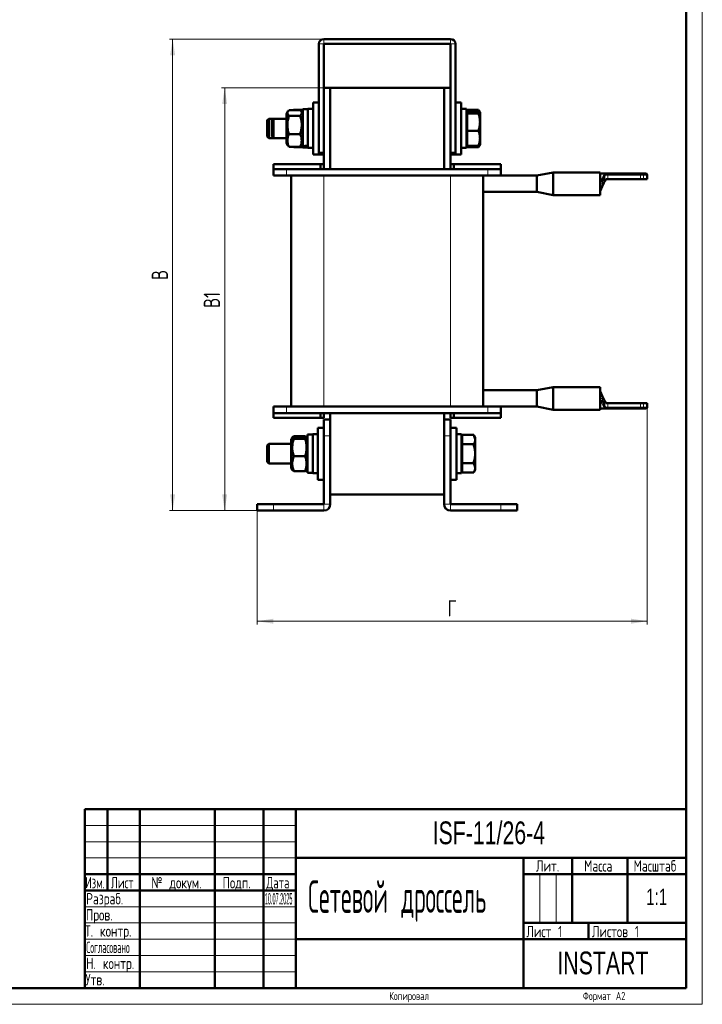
# Model space of a CAD drawing. Header units: millimetres. Extents: x 0 to 420, y 0 to 594.
# Tile 2 of 3: x 210 to 420, y 0 to 303. Entities that reach past the tile are written whole.
import ezdxf

# ---------------------------------------------------------------- set-up
doc = ezdxf.new("R2010")
doc.units = ezdxf.units.MM
doc.layers.add('ОСЕВЫЕ', color=7, linetype='Continuous')
doc.styles.add('SLDTEXTSTYLE0', font='TXT', dxfattribs={"width": 0.7, "bigfont": 'bigfont'})
doc.styles.add('SLDTEXTSTYLE1', font='TXT', dxfattribs={"width": 0.7})
doc.styles.add('SLDTEXTSTYLE2', font='TXT', dxfattribs={"width": 0.705079, "bigfont": 'bigfont'})
doc.styles.add('SLDTEXTSTYLE3', font='TXT', dxfattribs={"width": 0.648852, "bigfont": 'bigfont'})
doc.styles.add('SLDTEXTSTYLE4', font='TXT', dxfattribs={"width": 0.632021, "bigfont": 'bigfont'})
doc.styles.add('SLDTEXTSTYLE5', font='TXT', dxfattribs={"width": 0.625377, "bigfont": 'bigfont'})
doc.styles.add('SLDTEXTSTYLE6', font='TXT', dxfattribs={"width": 0.478802, "bigfont": 'bigfont'})
doc.styles.add('SLDTEXTSTYLE7', font='TXT', dxfattribs={"width": 0.290174})
doc.styles.add('SLDTEXTSTYLE8', font='TXT', dxfattribs={"width": 0.464618, "bigfont": 'bigfont'})
doc.dimstyles.new('SLDDIMSTYLE0', dxfattribs={"dimtxt": 5, "dimasz": 5, "dimexe": 0, "dimexo": 0.0625, "dimgap": 1.25, "dimtad": 2, "dimdec": 1, "dimrnd": 1e-09, "dimzin": 12, "dimdsep": 46, "dimtxsty": 'SLDTEXTSTYLE1', "dimsah": 1, "dimcen": 0.09, "dimadec": 0, "dimazin": 3, "dimtfac": 1, "dimtdec": 3, "dimtofl": 0, "dimtmove": 0, "dimatfit": 3, "dimfxl": 0, "dimfrac": 2, "dimtolj": 1, "dimtzin": 12, "dimarcsym": 0})

# ---------------------------------------------------------------- blocks, each defined once
blk = doc.blocks.new('_D_1')
at = {"color": 7, "linetype": 'Continuous', "lineweight": 0}
for p, q in [((303.55, 296.79), (256.06, 296.79)), ((257.06, 151.79), (257.06, 296.79)), ((283.05, 151.79), (256.06, 151.79))]:
    blk.add_line(p, q, dxfattribs=at)
at = {"color": 7, "linetype": 'Continuous', "lineweight": 18}
for points in [[(257.06, 296.79), (256.29, 291.79), (257.83, 291.79)], [(257.06, 151.79), (257.83, 156.79), (256.29, 156.79)]]:
    blk.add_solid(points, dxfattribs=at)
at = {"color": 7, "linetype": 'Continuous', "lineweight": 18, "insert": (250.62, 222.69), "char_height": 5, "attachment_point": 1, "rotation": 90, "style": 'SLDTEXTSTYLE0'}
blk.add_mtext('В', dxfattribs=at)
blk = doc.blocks.new('_D_2')
at = {"color": 7, "linetype": 'Continuous', "lineweight": 0}
for p, q in [((305.55, 281.79), (272.06, 281.79)), ((273.06, 151.79), (273.06, 281.79)), ((283.05, 151.79), (272.06, 151.79))]:
    blk.add_line(p, q, dxfattribs=at)
at = {"color": 7, "linetype": 'Continuous', "lineweight": 18}
for points in [[(273.06, 281.79), (272.29, 276.79), (273.83, 276.79)], [(273.06, 151.79), (273.83, 156.79), (272.29, 156.79)]]:
    blk.add_solid(points, dxfattribs=at)
at = {"color": 7, "linetype": 'Continuous', "lineweight": 18, "insert": (266.62, 214.12), "char_height": 5, "attachment_point": 1, "rotation": 90, "style": 'SLDTEXTSTYLE0'}
blk.add_mtext('В1', dxfattribs=at)
blk = doc.blocks.new('_D_3')
at = {"color": 7, "linetype": 'Continuous', "lineweight": 0}
for p, q in [((403.06, 183.63), (403.06, 116.79)), ((283.06, 151.78), (283.06, 116.79)), ((283.06, 117.79), (403.06, 117.79))]:
    blk.add_line(p, q, dxfattribs=at)
at = {"color": 7, "linetype": 'Continuous', "lineweight": 18}
for points in [[(283.06, 117.79), (288.06, 117.02), (288.06, 118.56)], [(403.06, 117.79), (398.06, 118.56), (398.06, 117.02)]]:
    blk.add_solid(points, dxfattribs=at)
at = {"color": 7, "linetype": 'Continuous', "lineweight": 18, "insert": (341.64, 124.24), "char_height": 5, "attachment_point": 1, "style": 'SLDTEXTSTYLE0'}
blk.add_mtext('Г', dxfattribs=at)

msp = doc.modelspace()

# ---------------------------------------------------------------- linework, layer by layer
at = {"color": 7, "linetype": 'Continuous', "lineweight": 50}
for p, q in [((415, 5), (415, 589)), ((303.56, 296.79), (342.56, 296.79)), ((302.06, 261.79), (302.06, 295.29)), ((303.56, 261.79), (303.56, 295.29)), ((303.56, 295.29), (342.56, 295.29)), ((342.56, 295.29), (342.56, 261.79)), ((344.06, 295.29), (344.06, 261.79)), ((303.56, 281.79), (305.56, 281.79)), ((303.56, 281.79), (303.56, 258.29)), ((305.56, 281.79), (305.56, 256.79)), ((305.56, 281.79), (340.56, 281.79)), ((340.56, 281.79), (340.56, 256.79)), ((340.56, 281.79), (342.56, 281.79)), ((342.56, 281.79), (342.56, 258.29)), ((302.06, 277.29), (300.26, 277.29)), ((300.26, 261.77), (300.26, 277.29)), ((345.86, 277.29), (344.06, 277.29)), ((345.86, 261.29), (345.86, 277.29)), ((292.51, 274.57), (292.06, 273.79)), ((292.06, 264.79), (292.06, 273.79)), ((296.33, 274.93), (292.8, 274.93)), ((296.33, 273.19), (292.8, 273.19)), ((294.25, 274.99), (294.22, 274.93)), ((294.3, 275.06), (294.25, 274.97)), ((294.25, 274.93), (294.3, 275.06)), ((297.06, 275.06), (294.3, 275.06)), ((297.06, 273.79), (296.63, 274.54)), ((298.66, 275.19), (297.06, 275.19)), ((297.06, 263.79), (297.06, 275.19)), ((300.26, 275.29), (298.66, 275.29)), ((298.66, 263.65), (298.66, 275.29)), ((347.46, 275.29), (345.86, 275.29)), ((347.46, 263.29), (347.46, 275.29)), ((349.66, 274.99), (347.46, 274.99)), ((347.61, 273.67), (347.46, 273.52)), ((351.16, 275.05), (347.61, 275.05)), ((347.61, 275.05), (347.61, 274.99)), ((351.16, 274.6), (347.61, 274.6)), ((347.61, 274.6), (347.61, 273.91)), ((351.16, 273.91), (347.61, 273.91)), ((347.61, 273.91), (347.61, 268.6)), ((349.83, 274.64), (349.66, 274.99)), ((349.93, 274.6), (349.89, 274.67)), ((351.34, 274.48), (351.16, 275.05)), ((351.16, 275.05), (351.27, 274.85)), ((351.61, 274.29), (351.28, 274.87)), ((351.61, 271.25), (351.61, 274.25)), ((286.61, 272.29), (286.11, 271.79)), ((286.11, 266.79), (286.11, 271.79)), ((288.11, 272.29), (286.61, 272.29)), ((286.61, 272.29), (286.61, 266.29)), ((288.11, 272.29), (287.61, 271.79)), ((287.61, 266.79), (287.61, 271.79)), ((292.06, 272.29), (288.11, 272.29)), ((288.11, 272.29), (288.11, 266.29)), ((351.61, 266.29), (351.61, 271.25)), ((286.11, 266.79), (286.61, 266.29)), ((287.61, 266.79), (288.11, 266.29)), ((296.33, 267.55), (292.8, 267.55)), ((351.16, 268.6), (347.61, 268.6)), ((347.61, 268.6), (347.61, 263.98)), ((286.61, 266.29), (288.11, 266.29)), ((288.11, 266.29), (292.06, 266.29)), ((292.06, 264.79), (292.51, 264.01)), ((292.58, 264.05), (292.8, 263.65)), ((296.33, 263.65), (292.8, 263.65)), ((294.22, 263.65), (294.25, 263.59)), ((294.3, 263.52), (294.25, 263.61)), ((297.06, 263.52), (294.3, 263.52)), ((296.33, 263.65), (296.62, 264.05)), ((296.63, 264.04), (297.06, 264.79)), ((297.06, 263.44), (297.06, 263.79)), ((297.06, 263.39), (297.06, 263.44)), ((297.06, 263.39), (298.66, 263.39)), ((298.66, 263.29), (298.66, 263.65)), ((347.46, 265.07), (347.61, 264.92)), ((349.66, 263.59), (347.46, 263.59)), ((351.16, 263.98), (347.61, 263.98)), ((347.61, 263.59), (347.61, 263.53)), ((351.16, 263.53), (347.61, 263.53)), ((349.66, 263.59), (349.8, 263.98)), ((349.83, 263.94), (349.66, 263.59)), ((349.89, 263.91), (349.93, 263.98)), ((351.28, 263.71), (351.61, 264.29)), ((351.61, 266.29), (351.61, 264.29)), ((298.66, 263.29), (300.26, 263.29)), ((300.26, 261.29), (300.26, 261.77)), ((300.26, 261.29), (302.06, 261.29)), ((302.06, 261.79), (303.56, 261.79)), ((302.06, 261.29), (302.06, 261.77)), ((302.06, 261.29), (303.56, 261.29)), ((344.06, 261.79), (342.56, 261.79)), ((342.56, 261.29), (344.06, 261.29)), ((344.06, 261.29), (344.06, 261.79)), ((344.06, 261.29), (345.86, 261.29)), ((345.86, 263.29), (347.46, 263.29)), ((288.06, 258.29), (288.06, 256.79)), ((288.06, 258.29), (302.56, 258.29)), ((302.56, 258.29), (303.56, 258.29)), ((302.56, 256.79), (302.56, 258.29)), ((303.56, 258.29), (303.56, 256.79)), ((342.56, 258.29), (343.56, 258.29)), ((342.56, 256.79), (342.56, 258.29)), ((343.56, 258.29), (343.56, 256.79)), ((343.56, 258.29), (358.06, 258.29)), ((358.06, 258.29), (358.06, 256.79)), ((288.06, 254.79), (288.06, 256.79)), ((288.06, 256.79), (292.06, 256.79)), ((292.06, 254.79), (288.06, 254.79)), ((292.06, 256.79), (302.56, 256.79)), ((292.06, 254.79), (354.06, 254.79)), ((293.56, 183.79), (293.56, 254.79)), ((303.56, 256.79), (302.56, 256.79)), ((303.56, 256.79), (342.56, 256.79)), ((343.56, 256.79), (342.56, 256.79)), ((343.56, 256.79), (354.06, 256.79)), ((352.56, 254.79), (352.56, 183.79)), ((354.06, 256.79), (358.06, 256.79)), ((358.06, 254.79), (354.06, 254.79)), ((358.06, 256.79), (358.06, 254.79)), ((369.13, 254.79), (358.06, 254.79)), ((374.13, 255.79), (369.13, 254.79)), ((369.13, 249.79), (369.13, 254.79)), ((388.53, 255.79), (374.13, 255.79)), ((374.13, 255.79), (374.13, 248.79)), ((388.53, 255.79), (388.53, 248.79)), ((390.27, 255.44), (388.53, 255.44)), ((389.62, 254.06), (389.73, 254.3)), ((389.73, 254.3), (390.03, 254.93)), ((390.03, 254.93), (390.13, 255.15)), ((390.59, 255.44), (390.94, 255.44)), ((390.94, 255.44), (401.03, 255.44)), ((401.03, 255.44), (401.46, 255.44)), ((401.46, 255.44), (402.56, 255.44)), ((403.06, 253.74), (403.06, 254.94)), ((389.21, 251.48), (388.53, 250.04)), ((389.59, 252.29), (389.21, 251.48)), ((389.72, 252.57), (389.59, 252.29)), ((389.72, 252.57), (390.02, 253.19)), ((390.28, 253.74), (390.02, 253.19)), ((390.94, 253.74), (390.28, 253.74)), ((390.94, 253.74), (401.03, 253.74)), ((401.89, 253.74), (401.03, 253.74)), ((401.89, 253.74), (403.06, 253.74)), ((352.56, 249.79), (369.13, 249.79)), ((369.13, 249.79), (374.13, 248.79)), ((374.13, 248.79), (388.53, 248.79)), ((369.13, 188.79), (352.56, 188.79)), ((374.13, 189.79), (369.13, 188.79)), ((369.13, 183.79), (369.13, 188.79)), ((388.53, 189.79), (374.13, 189.79)), ((374.13, 189.79), (374.13, 182.79)), ((388.53, 189.79), (388.53, 182.79)), ((388.53, 188.54), (389.21, 187.1)), ((389.21, 187.1), (389.59, 186.29)), ((389.59, 186.29), (389.72, 186.01)), ((390.02, 185.39), (389.72, 186.01)), ((390.02, 185.39), (390.28, 184.84)), ((390.28, 184.84), (390.94, 184.84)), ((390.94, 184.84), (401.03, 184.84)), ((401.03, 184.84), (401.89, 184.84)), ((403.06, 184.84), (401.89, 184.84)), ((403.06, 183.64), (403.06, 184.84)), ((288.06, 181.79), (288.06, 183.79)), ((288.06, 183.79), (292.06, 183.79)), ((292.06, 181.79), (288.06, 181.79)), ((288.06, 180.29), (288.06, 181.79)), ((354.06, 183.79), (292.06, 183.79)), ((302.56, 181.79), (292.06, 181.79)), ((302.56, 181.79), (303.56, 181.79)), ((302.56, 180.29), (302.56, 181.79)), ((342.56, 181.79), (303.56, 181.79)), ((303.56, 181.79), (303.56, 180.29)), ((305.56, 181.79), (305.56, 179.79)), ((340.56, 181.79), (340.56, 179.79)), ((342.56, 181.79), (343.56, 181.79)), ((342.56, 180.29), (342.56, 181.79)), ((354.06, 181.79), (343.56, 181.79)), ((343.56, 181.79), (343.56, 180.29)), ((354.06, 183.79), (358.06, 183.79)), ((358.06, 181.79), (354.06, 181.79)), ((358.06, 183.79), (369.13, 183.79)), ((358.06, 183.79), (358.06, 181.79)), ((358.06, 180.29), (358.06, 181.79)), ((369.13, 183.79), (374.13, 182.79)), ((374.13, 182.79), (388.53, 182.79)), ((388.53, 183.14), (390.27, 183.14)), ((389.73, 184.28), (389.62, 184.52)), ((390.03, 183.65), (389.73, 184.28)), ((390.13, 183.43), (390.03, 183.65)), ((390.94, 183.14), (390.59, 183.14)), ((401.03, 183.14), (390.94, 183.14)), ((401.46, 183.14), (401.03, 183.14)), ((402.56, 183.14), (401.46, 183.14)), ((302.56, 180.29), (288.06, 180.29)), ((303.56, 180.29), (302.56, 180.29)), ((303.56, 174.79), (303.56, 179.79)), ((303.56, 179.79), (305.56, 179.79)), ((305.56, 179.79), (305.56, 174.79)), ((340.56, 179.79), (342.56, 179.79)), ((340.56, 174.79), (340.56, 179.79)), ((343.56, 180.29), (342.56, 180.29)), ((342.56, 179.79), (342.56, 174.79)), ((358.06, 180.29), (343.56, 180.29)), ((303.56, 177.29), (301.76, 177.29)), ((301.76, 161.29), (301.76, 177.29)), ((344.36, 177.29), (342.56, 177.29)), ((344.36, 161.29), (344.36, 177.29)), ((293.89, 174.36), (293.56, 173.79)), ((293.56, 164.79), (293.56, 173.79)), ((297.83, 174.66), (294.3, 174.66)), ((297.83, 174.62), (294.3, 174.62)), ((297.83, 173.87), (294.3, 173.87)), ((298.24, 174.35), (298.23, 174.37)), ((298.56, 173.79), (298.24, 174.35)), ((300.16, 175.19), (298.56, 175.19)), ((298.56, 163.39), (298.56, 175.19)), ((301.76, 175.29), (300.16, 175.29)), ((300.16, 163.29), (300.16, 175.29)), ((303.56, 174.79), (303.56, 153.79)), ((305.56, 174.79), (305.56, 153.79)), ((340.56, 153.79), (340.56, 174.79)), ((342.56, 153.79), (342.56, 174.79)), ((345.96, 175.29), (344.36, 175.29)), ((345.96, 163.29), (345.96, 175.29)), ((346.11, 173.67), (345.96, 173.52)), ((349.66, 175.06), (346.11, 175.06)), ((346.11, 175.06), (346.11, 172.18)), ((350.11, 174.29), (349.66, 175.06)), ((350.11, 173.62), (350.11, 174.29)), ((350.11, 169.29), (350.11, 173.62)), ((286.61, 172.29), (286.11, 171.79)), ((286.11, 166.79), (286.11, 171.79)), ((293.56, 172.29), (286.61, 172.29)), ((286.61, 172.29), (286.61, 166.29)), ((346.11, 172.18), (346.11, 166.4)), ((349.66, 172.18), (346.11, 172.18)), ((286.11, 166.79), (286.61, 166.29)), ((297.83, 168.54), (294.3, 168.54)), ((350.11, 164.96), (350.11, 169.29)), ((286.61, 166.29), (293.56, 166.29)), ((293.56, 164.79), (293.89, 164.23)), ((293.89, 164.23), (293.89, 164.22)), ((293.93, 164.25), (294.3, 163.96)), ((297.83, 163.96), (294.3, 163.96)), ((297.83, 163.92), (294.3, 163.92)), ((298.23, 164.21), (298.24, 164.23)), ((298.24, 164.23), (298.56, 164.79)), ((345.96, 165.07), (346.11, 164.92)), ((349.66, 166.4), (346.11, 166.4)), ((346.11, 166.4), (346.11, 163.52)), ((349.66, 163.52), (346.11, 163.52)), ((349.66, 163.52), (350.11, 164.29)), ((350.11, 164.29), (350.11, 164.96)), ((298.56, 163.39), (300.16, 163.39)), ((300.16, 163.29), (301.76, 163.29)), ((301.76, 161.29), (303.56, 161.29)), ((342.56, 161.29), (344.36, 161.29)), ((344.36, 163.29), (345.96, 163.29)), ((305.56, 156.79), (340.56, 156.79)), ((283.06, 151.79), (283.06, 153.79)), ((283.06, 153.79), (288.06, 153.79)), ((288.06, 151.79), (283.06, 151.79)), ((303.56, 153.79), (288.06, 153.79)), ((303.56, 151.79), (288.06, 151.79)), ((358.06, 153.79), (342.56, 153.79)), ((358.06, 151.79), (342.56, 151.79)), ((358.06, 153.79), (363.06, 153.79)), ((363.06, 151.79), (358.06, 151.79)), ((363.06, 153.79), (363.06, 151.79)), ((230, 60), (415, 60)), ((230, 60), (230, 5)), ((237, 35), (237, 60)), ((247, 60), (247, 5)), ((270, 60), (270, 5)), ((285, 60), (285, 5)), ((295, 60), (295, 5)), ((295, 45), (415, 45)), ((365, 45), (365, 5)), ((380, 45), (380, 25)), ((397, 45), (397, 25)), ((230, 40), (295, 40)), ((365, 40), (415, 40)), ((230, 35), (295, 35)), ((365, 25), (415, 25)), ((385, 25), (385, 20)), ((295, 20), (415, 20)), ((20, 5), (415, 5))]:
    msp.add_line(p, q, dxfattribs=at)
at = {"color": 8, "linetype": 'Continuous', "lineweight": 18}
for p, q in [((303.56, 296.79), (303.56, 295.29)), ((342.56, 296.79), (342.56, 295.29)), ((302.06, 295.29), (303.56, 295.29)), ((344.06, 295.29), (342.56, 295.29)), ((292.06, 256.79), (292.06, 254.79)), ((303.56, 254.79), (303.56, 183.79)), ((342.56, 183.79), (342.56, 254.79)), ((354.06, 254.79), (354.06, 256.79)), ((388.53, 252.84), (389.82, 255.19)), ((390.02, 254.71), (389.72, 254.09)), ((390.23, 254.94), (390.02, 254.71)), ((390.02, 253.19), (390.02, 254.71)), ((390.94, 254.94), (390.23, 254.94)), ((390.94, 254.94), (390.94, 255.44)), ((390.94, 254.94), (390.94, 253.74)), ((401.03, 254.94), (390.94, 254.94)), ((401.03, 254.94), (401.03, 255.44)), ((401.03, 253.74), (401.03, 254.94)), ((401.89, 254.94), (401.03, 254.94)), ((401.89, 254.94), (401.89, 253.74)), ((403.06, 254.94), (401.89, 254.94)), ((388.53, 252.67), (389.05, 253.34)), ((389.26, 253.1), (388.53, 252.52)), ((389.26, 252.29), (388.53, 252.29)), ((389.26, 253.1), (389.05, 253.34)), ((389.26, 252.29), (389.26, 253.1)), ((389.26, 252.29), (389.59, 252.29)), ((389.72, 254.09), (389.67, 253.85)), ((389.72, 254.09), (389.72, 252.57)), ((388.53, 186.29), (389.26, 186.29)), ((388.53, 186.06), (389.26, 185.48)), ((389.05, 185.24), (388.53, 185.91)), ((389.82, 183.39), (388.53, 185.74)), ((389.26, 185.48), (389.05, 185.24)), ((389.59, 186.29), (389.26, 186.29)), ((389.26, 185.48), (389.26, 186.29)), ((389.67, 184.73), (389.72, 184.49)), ((389.72, 186.01), (389.72, 184.49)), ((390.02, 183.87), (390.02, 185.39)), ((390.94, 184.84), (390.94, 183.64)), ((401.03, 183.64), (401.03, 184.84)), ((401.89, 184.84), (401.89, 183.64)), ((292.06, 183.79), (292.06, 181.79)), ((354.06, 181.79), (354.06, 183.79)), ((389.72, 184.49), (390.02, 183.87)), ((390.02, 183.87), (390.23, 183.64)), ((390.23, 183.64), (390.94, 183.64)), ((390.94, 183.64), (390.94, 183.14)), ((390.94, 183.64), (401.03, 183.64)), ((401.03, 183.64), (401.03, 183.14)), ((401.03, 183.64), (401.89, 183.64)), ((401.89, 183.64), (403.06, 183.64)), ((305.56, 174.79), (303.56, 174.79)), ((342.56, 174.79), (340.56, 174.79)), ((288.06, 153.79), (288.06, 151.79)), ((303.56, 151.79), (303.56, 153.79)), ((305.56, 153.79), (303.56, 153.79)), ((340.56, 153.79), (342.56, 153.79)), ((342.56, 151.79), (342.56, 153.79)), ((358.06, 151.79), (358.06, 153.79))]:
    msp.add_line(p, q, dxfattribs=at)
at = {"color": 7, "linetype": 'Continuous', "lineweight": 18}
for p, q in [((230, 55), (295, 55)), ((230, 50), (295, 50)), ((230, 45), (295, 45)), ((370, 40), (370, 25)), ((375, 40), (375, 25)), ((230, 30), (295, 30)), ((230, 25), (295, 25)), ((230, 20), (295, 20)), ((230, 15), (295, 15)), ((230, 10), (295, 10))]:
    msp.add_line(p, q, dxfattribs=at)
at = {"color": 7, "linetype": 'Continuous', "lineweight": 50}
for centre, radius, start, end in [((303.56, 295.29), 1.5, 90, 180), ((342.56, 295.29), 1.5, 0, 90), ((390.59, 254.94), 0.5, 90, 154.725), ((402.56, 254.94), 0.5, 0, 90), ((390.59, 183.64), 0.5, 205.275, 270), ((402.56, 183.64), 0.5, 270, 0), ((303.56, 153.79), 2, 270, 0), ((342.56, 153.79), 2, 180, 270)]:
    msp.add_arc(centre, radius, start, end, dxfattribs=at)
at = {"color": 8, "linetype": 'Continuous', "lineweight": 18}
for centre, radius, start, end in [((389.99, 254.18), 0.286, 156.0926, 199.9604), ((389.86, 255.67), 0.479, 265.1727, 308.8029), ((390.29, 254.81), 0.286, 156.0926, 199.9604), ((390.35, 255.12), 0.216, 171.9684, 238.0509), ((390.5, 254.96), 0.479, 90.1431, 135.4977), ((390.68, 255), 0.446, 101.5264, 188.0994), ((401.42, 254.97), 0.469, 356.0113, 85.3589), ((389.83, 254), 0.216, 162.1973, 223.1327), ((389.83, 184.58), 0.216, 136.8673, 197.8027), ((389.99, 184.4), 0.286, 160.0396, 203.9074), ((389.86, 182.91), 0.479, 51.1971, 94.8273), ((390.29, 183.77), 0.286, 160.0396, 203.9074), ((390.35, 183.46), 0.216, 121.9491, 188.0316), ((390.5, 183.62), 0.479, 224.5023, 269.8569), ((390.68, 183.58), 0.446, 171.9006, 258.4736), ((401.42, 183.61), 0.469, 274.6411, 3.9887)]:
    msp.add_arc(centre, radius, start, end, dxfattribs=at)
at = {"color": 7, "linetype": 'Continuous', "lineweight": 50}
for centre, start_param, end_param in [((296.74, 269.29), 4.685136, 4.784119), ((300.58, 269.29), 4.446098, 4.54627)]:
    msp.add_ellipse(centre, major_axis=(16.19, 2.27), ratio=0.336208, start_param=start_param, end_param=end_param, dxfattribs=at)
at = {"color": 8, "linetype": 'Continuous', "lineweight": 18}
for centre, start_param, end_param in [((387.7, 252.29), 4.452558, 4.712389), ((387.7, 186.29), 4.712389, 4.972219)]:
    msp.add_ellipse(centre, major_axis=(0, 3.15), ratio=0.497169, start_param=start_param, end_param=end_param, dxfattribs=at)
at = {"color": 7, "linetype": 'Continuous', "lineweight": 50}
for points, knots in [([(292.8, 273.19), (292.67, 273.34), (292.41, 273.65), (292.27, 274.24), (292.59, 274.66), (292.8, 274.93)], [0, 0, 0, 0, 0.264859, 0.535461, 1, 1, 1, 1]), ([(292.8, 267.55), (292.67, 268.04), (292.41, 269.03), (292.27, 270.95), (292.59, 272.32), (292.8, 273.19)], [0, 0, 0, 0, 0.264859, 0.535461, 1, 1, 1, 1]), ([(296.33, 274.93), (296.45, 274.78), (296.71, 274.47), (296.86, 273.88), (296.53, 273.46), (296.33, 273.19)], [0, 0, 0, 0, 0.264859, 0.535461, 1, 1, 1, 1]), ([(296.33, 273.19), (296.45, 272.7), (296.71, 271.71), (296.86, 269.79), (296.53, 268.42), (296.33, 267.55)], [0, 0, 0, 0, 0.2648589, 0.5354609, 1, 1, 1, 1]), ([(351.61, 274.25), (351.61, 274.26), (351.6, 274.38), (351.38, 274.49), (351.16, 274.6)], [0, 0, 0, 0, 0.070201, 1, 1, 1, 1]), ([(351.16, 273.91), (351.29, 273.97), (351.54, 274.08), (351.59, 274.2), (351.61, 274.25)], [0, 0, 0, 0, 0.495458, 1, 1, 1, 1]), ([(351.61, 271.25), (351.61, 271.32), (351.6, 272.21), (351.38, 273.09), (351.16, 273.91)], [0, 0, 0, 0, 0.070201, 1, 1, 1, 1]), ([(351.16, 268.6), (351.29, 269.03), (351.54, 269.9), (351.59, 270.8), (351.61, 271.25)], [0, 0, 0, 0, 0.495458, 1, 1, 1, 1]), ([(292.8, 263.65), (292.67, 263.97), (292.42, 264.62), (292.31, 265.61), (292.43, 266.6), (292.67, 267.23), (292.8, 267.55)], [0, 0, 0, 0, 0.250813, 0.506371, 0.750561, 1, 1, 1, 1]), ([(296.33, 267.55), (296.45, 267.23), (296.7, 266.59), (296.81, 265.59), (296.69, 264.6), (296.45, 263.97), (296.33, 263.65)], [0, 0, 0, 0, 0.2508127, 0.506371, 0.7505607, 1, 1, 1, 1]), ([(351.61, 266.29), (351.61, 266.3), (351.61, 266.7), (351.53, 267.48), (351.29, 268.22), (351.16, 268.6)], [0, 0, 0, 0, 0.017162, 0.503412, 1, 1, 1, 1]), ([(351.16, 263.98), (351.29, 264.36), (351.54, 265.11), (351.59, 265.9), (351.61, 266.29)], [0, 0, 0, 0, 0.495458, 1, 1, 1, 1]), ([(351.61, 264.33), (351.61, 264.32), (351.6, 264.2), (351.38, 264.09), (351.16, 263.98)], [0, 0, 0, 0, 0.070201, 1, 1, 1, 1]), ([(351.16, 263.53), (351.3, 263.74), (351.46, 263.96), (351.5, 264.2), (351.5, 264.22)], [0, 0, 0, 0, 0.904038, 1, 1, 1, 1]), ([(390.16, 255.3), (390.18, 255.35), (390.2, 255.43), (390.25, 255.44), (390.27, 255.44), (390.27, 255.44), (390.27, 255.44)], [0, 0, 0, 0, 0.746507, 0.951328, 0.990982, 1, 1, 1, 1]), ([(390.27, 255.44), (390.27, 255.44), (390.3, 255.44), (390.33, 255.44), (390.37, 255.44), (390.38, 255.44)], [0, 0, 0, 0, 0.0174865, 0.8048125, 1, 1, 1, 1]), ([(390.27, 183.14), (390.27, 183.14), (390.27, 183.14), (390.25, 183.14), (390.2, 183.15), (390.18, 183.23), (390.16, 183.28)], [0, 0, 0, 0, 0.0090176, 0.0486721, 0.2534926, 1, 1, 1, 1]), ([(390.38, 183.14), (390.37, 183.14), (390.35, 183.14), (390.32, 183.14), (390.3, 183.14), (390.28, 183.14), (390.27, 183.14), (390.27, 183.14), (390.27, 183.14)], [0, 0, 0, 0, 0.195187, 0.358499, 0.833939, 0.952798, 0.982513, 1, 1, 1, 1]), ([(294.3, 173.87), (294.17, 173.94), (293.91, 174.07), (293.77, 174.32), (294.09, 174.51), (294.3, 174.62)], [0, 0, 0, 0, 0.264859, 0.535461, 1, 1, 1, 1]), ([(294.3, 168.54), (294.17, 168.98), (293.92, 169.86), (293.81, 171.22), (293.93, 172.57), (294.17, 173.44), (294.3, 173.87)], [0, 0, 0, 0, 0.250813, 0.506371, 0.750561, 1, 1, 1, 1]), ([(297.83, 174.62), (297.95, 174.56), (298.21, 174.43), (298.36, 174.17), (298.03, 173.99), (297.83, 173.87)], [0, 0, 0, 0, 0.264859, 0.535461, 1, 1, 1, 1]), ([(297.83, 173.87), (297.95, 173.43), (298.2, 172.55), (298.31, 171.19), (298.19, 169.84), (297.95, 168.97), (297.83, 168.54)], [0, 0, 0, 0, 0.250813, 0.506371, 0.750561, 1, 1, 1, 1]), ([(350.11, 173.62), (350.11, 173.65), (350.1, 174.14), (349.88, 174.62), (349.66, 175.06)], [0, 0, 0, 0, 0.070201, 1, 1, 1, 1]), ([(349.66, 172.18), (349.79, 172.41), (350.04, 172.88), (350.09, 173.37), (350.11, 173.62)], [0, 0, 0, 0, 0.495458, 1, 1, 1, 1]), ([(350.11, 169.29), (350.11, 169.31), (350.11, 169.8), (350.03, 170.78), (349.79, 171.71), (349.66, 172.18)], [0, 0, 0, 0, 0.0171618, 0.5034121, 1, 1, 1, 1]), ([(294.3, 163.96), (294.17, 164.35), (293.91, 165.16), (293.77, 166.72), (294.09, 167.83), (294.3, 168.54)], [0, 0, 0, 0, 0.2648589, 0.5354609, 1, 1, 1, 1]), ([(297.83, 168.54), (297.95, 168.14), (298.21, 167.34), (298.36, 165.78), (298.03, 164.66), (297.83, 163.96)], [0, 0, 0, 0, 0.264859, 0.535461, 1, 1, 1, 1]), ([(349.66, 166.4), (349.79, 166.87), (350.04, 167.82), (350.09, 168.8), (350.11, 169.29)], [0, 0, 0, 0, 0.495458, 1, 1, 1, 1]), ([(297.83, 163.96), (297.97, 164.02), (298.17, 164.12), (298.2, 164.22), (298.21, 164.25)], [0, 0, 0, 0, 0.682856, 1, 1, 1, 1]), ([(350.11, 164.96), (350.11, 164.99), (350.1, 165.48), (349.88, 165.96), (349.66, 166.4)], [0, 0, 0, 0, 0.070201, 1, 1, 1, 1]), ([(349.66, 163.52), (349.79, 163.75), (350.04, 164.22), (350.09, 164.71), (350.11, 164.96)], [0, 0, 0, 0, 0.495458, 1, 1, 1, 1])]:
    msp.add_open_spline(points, degree=3, knots=knots, dxfattribs=at)
at = {"color": 8, "linetype": 'Continuous', "lineweight": 18}
for points, knots in [([(389.82, 255.19), (389.84, 255.23), (389.94, 255.38), (390.13, 255.44), (390.27, 255.44), (390.27, 255.44)], [0, 0, 0, 0, 0.210449, 0.991577, 1, 1, 1, 1]), ([(389.05, 253.34), (389.1, 253.4), (389.22, 253.55), (389.44, 253.77), (389.56, 253.97), (389.62, 254.06)], [0, 0, 0, 0, 0.243081, 0.631231, 1, 1, 1, 1]), ([(389.67, 253.85), (389.63, 253.73), (389.56, 253.52), (389.38, 253.29), (389.29, 253.15), (389.26, 253.1)], [0, 0, 0, 0, 0.442898, 0.803391, 1, 1, 1, 1]), ([(389.62, 184.52), (389.6, 184.56), (389.53, 184.7), (389.32, 184.93), (389.15, 185.13), (389.05, 185.24)], [0, 0, 0, 0, 0.1497177, 0.5179138, 1, 1, 1, 1]), ([(389.26, 185.48), (389.33, 185.38), (389.47, 185.19), (389.61, 184.94), (389.65, 184.78), (389.67, 184.73)], [0, 0, 0, 0, 0.408102, 0.806991, 1, 1, 1, 1]), ([(390.27, 183.14), (390.27, 183.14), (390.13, 183.14), (389.94, 183.2), (389.84, 183.35), (389.82, 183.39)], [0, 0, 0, 0, 0.008423, 0.789551, 1, 1, 1, 1])]:
    msp.add_open_spline(points, degree=3, knots=knots, dxfattribs=at)
at = {"layer": 'ОСЕВЫЕ', "lineweight": 18}
for p in [(420, 594), (0, 0)]:
    msp.add_line(p, (420, 0), dxfattribs=at)

# ---------------------------------------------------------------- texts
at = {"color": 7, "linetype": 'Continuous', "lineweight": 0}
for s, insert, char_height, attachment_point, style in [('ISF-11/26-4', (354.33, 56.22), 7, 2, 'SLDTEXTSTYLE1'), ('Лит.', (372.41, 44.3), 3.5, 2, 'SLDTEXTSTYLE0'), ('Масса', (387.99, 44.3), 3.5, 2, 'SLDTEXTSTYLE0'), ('Масштаб', (405.43, 44.3), 3.5, 2, 'SLDTEXTSTYLE2'), ('Изм.', (233.19, 39.14), 3.5, 2, 'SLDTEXTSTYLE5'), ('Лист', (241.56, 39.14), 3.5, 2, 'SLDTEXTSTYLE4'), ('№ докум.', (258.22, 39.14), 3.5, 2, 'SLDTEXTSTYLE0'), ('Подп.', (276.74, 39.14), 3.5, 2, 'SLDTEXTSTYLE0'), ('Дата', (289.44, 39.14), 3.5, 2, 'SLDTEXTSTYLE3'), ('Сетевой дроссель', (298.75, 38.12), 10, 1, 'SLDTEXTSTYLE6'), ('Разраб.', (230.44, 34.22), 3.5, 1, 'SLDTEXTSTYLE0'), ('10.07.2025', (285.41, 34.19), 3.5, 1, 'SLDTEXTSTYLE7'), ('1:1', (405.95, 35.55), 5, 2, 'SLDTEXTSTYLE1'), ('Пров.', (230.37, 29.24), 3.5, 1, 'SLDTEXTSTYLE0'), ('Т. контр.', (230.03, 24.28), 3.5, 1, 'SLDTEXTSTYLE0'), ('Лист 1', (365.86, 24.11), 3.5, 1, 'SLDTEXTSTYLE0'), ('Листов 1', (386.04, 24.11), 3.5, 1, 'SLDTEXTSTYLE0'), ('Согласовано', (230.5, 19.27), 3.5, 1, 'SLDTEXTSTYLE8'), ('INSTART', (389.43, 16.21), 7, 2, 'SLDTEXTSTYLE1'), ('Н. контр.', (230.45, 14.33), 3.5, 1, 'SLDTEXTSTYLE0'), ('Утв.', (230.25, 9.33), 3.5, 1, 'SLDTEXTSTYLE0'), ('Копировал', (329.8, 3.82), 2.5, 2, 'SLDTEXTSTYLE0'), ('Формат А2', (389.79, 3.82), 2.5, 2, 'SLDTEXTSTYLE0')]:
    msp.add_mtext(s, dxfattribs=dict(at, insert=insert, char_height=char_height, attachment_point=attachment_point, style=style))

# ---------------------------------------------------------------- dimensions: what is measured, and where the dimension line sits
at = {"color": 7, "linetype": 'Continuous', "lineweight": 18}
for base, p2, text, picture, middle in [((257.06, 296.79), (303.56, 296.79), 'В', '_D_1', (257.06, 224.29)), ((273.06, 281.79), (305.56, 281.79), 'В1', '_D_2', (273.06, 216.79))]:
    dim = msp.add_linear_dim(base=base, p1=(283.06, 151.79), p2=p2, angle=90, text=text, dimstyle='SLDDIMSTYLE0', dxfattribs=at)
    dim.commit()
    dim.dimension.update_dxf_attribs({"geometry": picture, "text_midpoint": middle, "dimtype": 160})
dim = msp.add_linear_dim(base=(403.06, 117.79), p1=(283.06, 151.79), p2=(403.06, 183.64), text='Г', dimstyle='SLDDIMSTYLE0', dxfattribs=at)
dim.commit()
dim.dimension.update_dxf_attribs({"geometry": '_D_3', "text_midpoint": (343.06, 117.79), "dimtype": 160})

doc.saveas('drawing.dxf')
